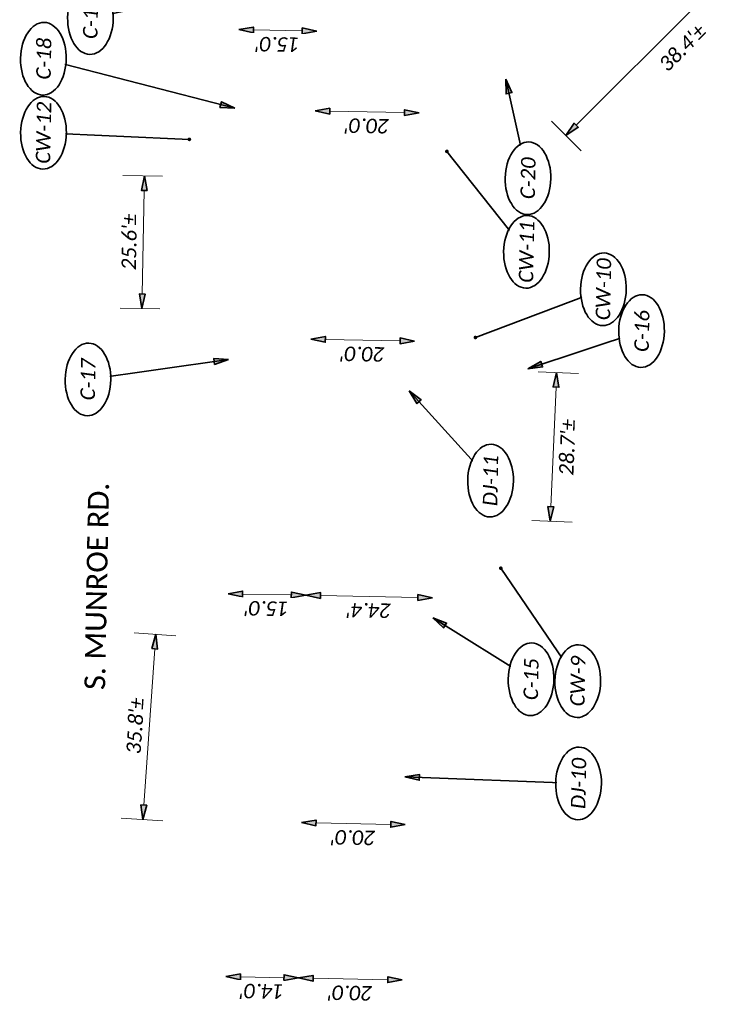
# Model space of a CAD drawing. Header units: feet. Extents: x 1368653 to 2286356, y 514938 to 1180851.
# Tile 5 of 19: x 2267121 to 2267257, y 517873 to 518063. Entities that reach past the tile are written whole.
import ezdxf
from ezdxf.enums import TextEntityAlignment as Align

# ---------------------------------------------------------------- set-up
doc = ezdxf.new("R2010")
doc.units = ezdxf.units.FT
doc.header["$LTSCALE"] = 20
doc.header["$MEASUREMENT"] = 0
doc.set_wipeout_variables(frame=1)
doc.layers.get('0').update_dxf_attribs({"lineweight": 15, "true_color": 0xc2ced6})
doc.layers.get('Defpoints').update_dxf_attribs({"lineweight": 15})
doc.layers.add('TX_P_20', color=7, linetype='Continuous', lineweight=35)
doc.styles.add('P_Slanted - Normal Fixed Spacing', font='calibrii.ttf', dxfattribs={"height": 0.14})
doc.styles.add('P_Slanted - Title', font='calibriz.ttf', dxfattribs={"height": 0.2})
doc.styles.add('Slanted-Normal', font='font31.shx', dxfattribs={"height": 0.14})
doc.dimstyles.new('Dec-1  Slanted', dxfattribs={"dimtxt": 0.14, "dimasz": 0.14, "dimexe": 0.07, "dimexo": 0.07, "dimgap": 0.07, "dimtad": 1, "dimdec": 1, "dimzin": 3, "dimdsep": 46, "dimtxsty": 'Slanted-Normal', "dimblk": 'Dim1', "dimcen": 0, "dimclrd": 95, "dimclre": 95, "dimclrt": 7, "dimadec": 1, "dimazin": 3, "dimtfac": 1, "dimtdec": 1, "dimtix": 1, "dimtofl": 0, "dimtmove": 1, "dimatfit": 3, "dimldrblk": 'Dim1', "dimfxl": 1, "dimtolj": 1, "dimtzin": 0, "dimlwd": -1, "dimlwe": -1, "dimarcsym": 0})
doc.dimstyles.new('P_Dec-1 Masked Slanted', dxfattribs={"dimtxt": 0.14, "dimasz": 0.14, "dimexe": 0.21, "dimexo": 0.21, "dimgap": 0.0625, "dimtad": 1, "dimdec": 1, "dimzin": 3, "dimdsep": 46, "dimtxsty": 'P_Slanted - Normal Fixed Spacing', "dimblk": 'Dim1', "dimcen": 0.035, "dimclrd": 95, "dimclre": 95, "dimclrt": 7, "dimaunit": 1, "dimadec": 3, "dimazin": 2, "dimtfac": 1, "dimtdec": 1, "dimtix": 1, "dimtmove": 1, "dimatfit": 3, "dimldrblk": 'Dim1', "dimfxl": 1, "dimtfill": 1, "dimtolj": 1, "dimtzin": 0, "dimlwd": 15, "dimlwe": 15, "dimarcsym": 0})

# ---------------------------------------------------------------- blocks, each defined once
blk = doc.blocks.new('Dim1')
h = blk.add_hatch(color=4)
h.dxf.hatch_style = 1
h.paths.add_polyline_path([(0, 0), (-1, -0.2), (-1, 0.2)])
at = {"color": 4}
blk.add_lwpolyline([(0, 0), (-1, -0.2), (-1, 0.2), (0, 0)], dxfattribs=at)
blk = doc.blocks.new('*D1312')
at = {"layer": 'Defpoints', "color": 0, "transparency": 16777216}
for p in [(2267161.02, 517878.22), (2267175.02, 517877.95), (2267175.02, 517877.95)]:
    blk.add_point(p, dxfattribs=at)
at = {"layer": 'TX_P_20', "color": 95, "linetype": 'Continuous', "lineweight": 15, "transparency": 16777216}
blk.add_line((2267163.82, 517878.17), (2267172.22, 517878), dxfattribs=at)
at = {"layer": 'TX_P_20', "color": 95, "lineweight": 15, "transparency": 16777216, "xscale": 2.8, "yscale": 2.8, "zscale": 2.8}
for p, rotation in [((2267161.02, 517878.22), 178.8970272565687), ((2267175.02, 517877.95), 358.8970272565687)]:
    blk.add_blockref('Dim1', p, dxfattribs=dict(at, rotation=rotation))
at = {"layer": 'TX_P_20', "color": 7, "transparency": 16777216, "insert": (2267167.97, 517875.4), "char_height": 2.8, "attachment_point": 5, "rotation": 178.897, "style": 'P_Slanted - Normal Fixed Spacing', "bg_fill": 3, "box_fill_scale": 1.25, "bg_fill_color": 256, "bg_fill_true_color": 13158600, "bg_fill_transparency": 0}
blk.add_mtext("\\A1;14.0'", dxfattribs=at)
blk = doc.blocks.new('*D1313')
at = {"layer": 'Defpoints', "color": 0, "transparency": 16777216}
for p in [(2267175.02, 517877.95), (2267195.01, 517877.57), (2267195.01, 517877.57)]:
    blk.add_point(p, dxfattribs=at)
at = {"layer": 'TX_P_20', "color": 95, "linetype": 'Continuous', "lineweight": 15, "transparency": 16777216}
blk.add_line((2267177.82, 517877.9), (2267192.21, 517877.62), dxfattribs=at)
at = {"layer": 'TX_P_20', "color": 95, "lineweight": 15, "transparency": 16777216, "xscale": 2.8, "yscale": 2.8, "zscale": 2.8}
for p, rotation in [((2267175.02, 517877.95), 178.8970272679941), ((2267195.01, 517877.57), 358.8970272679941)]:
    blk.add_blockref('Dim1', p, dxfattribs=dict(at, rotation=rotation))
at = {"layer": 'TX_P_20', "color": 7, "transparency": 16777216, "insert": (2267184.96, 517875.07), "char_height": 2.8, "attachment_point": 5, "rotation": 178.897, "style": 'P_Slanted - Normal Fixed Spacing', "bg_fill": 3, "box_fill_scale": 1.25, "bg_fill_color": 256, "bg_fill_true_color": 13158600, "bg_fill_transparency": 0}
blk.add_mtext("\\A1;20.0'", dxfattribs=at)
blk = doc.blocks.new('*D1320')
at = {"layer": 'Defpoints', "color": 0, "transparency": 16777216}
for p in [(2267175.59, 517907.88), (2267175.59, 517907.88), (2267195.59, 517907.5)]:
    blk.add_point(p, dxfattribs=at)
at = {"layer": 'TX_P_20', "color": 95, "linetype": 'Continuous', "lineweight": 15, "transparency": 16777216}
blk.add_line((2267192.79, 517907.55), (2267178.39, 517907.83), dxfattribs=at)
at = {"layer": 'TX_P_20', "color": 95, "lineweight": 15, "transparency": 16777216, "xscale": 2.8, "yscale": 2.8, "zscale": 2.8}
for p, rotation in [((2267175.59, 517907.88), 178.8970272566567), ((2267195.59, 517907.5), 358.8970272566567)]:
    blk.add_blockref('Dim1', p, dxfattribs=dict(at, rotation=rotation))
at = {"layer": 'TX_P_20', "color": 7, "transparency": 16777216, "insert": (2267185.54, 517905.01), "char_height": 2.8, "attachment_point": 5, "rotation": 178.897, "style": 'P_Slanted - Normal Fixed Spacing', "bg_fill": 3, "box_fill_scale": 1.25, "bg_fill_color": 256, "bg_fill_true_color": 13158600, "bg_fill_transparency": 0}
blk.add_mtext("\\A1;20.0'", dxfattribs=at)
blk = doc.blocks.new('*D1321')
at = {"layer": 'Defpoints', "color": 0, "transparency": 16777216}
for p in [(2267176.44, 517951.68), (2267176.44, 517951.68), (2267200.82, 517951.21)]:
    blk.add_point(p, dxfattribs=at)
at = {"layer": 'TX_P_20', "color": 95, "linetype": 'Continuous', "lineweight": 15, "transparency": 16777216}
blk.add_line((2267198.02, 517951.27), (2267179.24, 517951.63), dxfattribs=at)
at = {"layer": 'TX_P_20', "color": 95, "lineweight": 15, "transparency": 16777216, "xscale": 2.8, "yscale": 2.8, "zscale": 2.8}
for p, rotation in [((2267176.44, 517951.68), 178.897027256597), ((2267200.82, 517951.21), 358.897027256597)]:
    blk.add_blockref('Dim1', p, dxfattribs=dict(at, rotation=rotation))
at = {"layer": 'TX_P_20', "color": 7, "transparency": 16777216, "insert": (2267188.57, 517948.78), "char_height": 2.8, "attachment_point": 5, "rotation": 178.897, "style": 'P_Slanted - Normal Fixed Spacing', "bg_fill": 3, "box_fill_scale": 1.25, "bg_fill_color": 256, "bg_fill_true_color": 13158600, "bg_fill_transparency": 0}
blk.add_mtext("\\A1;24.4'", dxfattribs=at)
blk = doc.blocks.new('*D1324')
at = {"layer": 'Defpoints', "color": 0, "transparency": 16777216}
for p in [(2267178.23, 518045), (2267178.23, 518045), (2267198.23, 518044.62)]:
    blk.add_point(p, dxfattribs=at)
at = {"layer": 'TX_P_20', "color": 95, "linetype": 'Continuous', "lineweight": 15, "transparency": 16777216}
blk.add_line((2267195.43, 518044.67), (2267181.03, 518044.95), dxfattribs=at)
at = {"layer": 'TX_P_20', "color": 95, "lineweight": 15, "transparency": 16777216, "xscale": 2.8, "yscale": 2.8, "zscale": 2.8}
for p, rotation in [((2267178.23, 518045), 178.8970272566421), ((2267198.23, 518044.62), 358.8970272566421)]:
    blk.add_blockref('Dim1', p, dxfattribs=dict(at, rotation=rotation))
at = {"layer": 'TX_P_20', "color": 7, "transparency": 16777216, "insert": (2267188.18, 518042.12), "char_height": 2.8, "attachment_point": 5, "rotation": 178.897, "style": 'P_Slanted - Normal Fixed Spacing', "bg_fill": 3, "box_fill_scale": 1.25, "bg_fill_color": 256, "bg_fill_true_color": 13158600, "bg_fill_transparency": 0}
blk.add_mtext("\\A1;20.0'", dxfattribs=at)
blk = doc.blocks.new('*D1325')
at = {"layer": 'Defpoints', "color": 0, "transparency": 16777216}
for p in [(2267177.39, 518001.04), (2267177.39, 518001.04), (2267197.38, 518000.65)]:
    blk.add_point(p, dxfattribs=at)
at = {"layer": 'TX_P_20', "color": 95, "linetype": 'Continuous', "lineweight": 15, "transparency": 16777216}
blk.add_line((2267194.58, 518000.71), (2267180.19, 518000.98), dxfattribs=at)
at = {"layer": 'TX_P_20', "color": 95, "lineweight": 15, "transparency": 16777216, "xscale": 2.8, "yscale": 2.8, "zscale": 2.8}
for p, rotation in [((2267177.39, 518001.04), 178.8970272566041), ((2267197.38, 518000.65), 358.8970272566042)]:
    blk.add_blockref('Dim1', p, dxfattribs=dict(at, rotation=rotation))
at = {"layer": 'TX_P_20', "color": 7, "transparency": 16777216, "insert": (2267187.33, 517998.16), "char_height": 2.8, "attachment_point": 5, "rotation": 178.897, "style": 'P_Slanted - Normal Fixed Spacing', "bg_fill": 3, "box_fill_scale": 1.25, "bg_fill_color": 256, "bg_fill_true_color": 13158600, "bg_fill_transparency": 0}
blk.add_mtext("\\A1;20.0'", dxfattribs=at)
blk = doc.blocks.new('*D1326')
at = {"layer": 'Defpoints', "color": 0, "transparency": 16777216}
for p in [(2267163.53, 518060.65), (2267178.53, 518060.36), (2267178.53, 518060.36)]:
    blk.add_point(p, dxfattribs=at)
at = {"layer": 'TX_P_20', "color": 95, "linetype": 'Continuous', "lineweight": 15, "transparency": 16777216}
blk.add_line((2267166.33, 518060.6), (2267175.73, 518060.41), dxfattribs=at)
at = {"layer": 'TX_P_20', "color": 95, "lineweight": 15, "transparency": 16777216, "xscale": 2.8, "yscale": 2.8, "zscale": 2.8}
for p, rotation in [((2267163.53, 518060.65), 178.8970272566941), ((2267178.53, 518060.36), 358.8970272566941)]:
    blk.add_blockref('Dim1', p, dxfattribs=dict(at, rotation=rotation))
at = {"layer": 'TX_P_20', "color": 7, "transparency": 16777216, "insert": (2267170.98, 518057.82), "char_height": 2.8, "attachment_point": 5, "rotation": 178.897, "style": 'P_Slanted - Normal Fixed Spacing', "bg_fill": 3, "box_fill_scale": 1.25, "bg_fill_color": 256, "bg_fill_true_color": 13158600, "bg_fill_transparency": 0}
blk.add_mtext("\\A1;15.0'", dxfattribs=at)
blk = doc.blocks.new('*D1327')
at = {"layer": 'Defpoints', "color": 0, "transparency": 16777216}
for p in [(2267161.44, 517951.97), (2267161.44, 517951.97), (2267176.44, 517951.68)]:
    blk.add_point(p, dxfattribs=at)
at = {"layer": 'TX_P_20', "color": 95, "linetype": 'Continuous', "lineweight": 15, "transparency": 16777216}
blk.add_line((2267173.64, 517951.74), (2267164.24, 517951.92), dxfattribs=at)
at = {"layer": 'TX_P_20', "color": 95, "lineweight": 15, "transparency": 16777216, "xscale": 2.8, "yscale": 2.8, "zscale": 2.8}
for p, rotation in [((2267161.44, 517951.97), 178.8970272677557), ((2267176.44, 517951.68), 358.8970272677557)]:
    blk.add_blockref('Dim1', p, dxfattribs=dict(at, rotation=rotation))
at = {"layer": 'TX_P_20', "color": 7, "transparency": 16777216, "insert": (2267168.89, 517949.14), "char_height": 2.8, "attachment_point": 5, "rotation": 178.897, "style": 'P_Slanted - Normal Fixed Spacing', "bg_fill": 3, "box_fill_scale": 1.25, "bg_fill_color": 256, "bg_fill_true_color": 13158600, "bg_fill_transparency": 0}
blk.add_mtext("\\A1;15.0'", dxfattribs=at)
blk = doc.blocks.new('*D1330')
at = {"layer": 'Defpoints', "color": 0, "transparency": 16777216}
for p in [(2267249.49, 518071.57), (2267253.68, 518067.37), (2267222.32, 518044.46)]:
    blk.add_point(p, dxfattribs=at)
at = {"layer": 'TX_P_20', "color": 95, "linetype": 'Continuous', "lineweight": 15, "transparency": 16777216}
for p, q in [((2267250.9, 518070.16), (2267256.65, 518064.39)), ((2267228.5, 518042.23), (2267251.7, 518065.39)), ((2267223.73, 518043.04), (2267229.48, 518037.28))]:
    blk.add_line(p, q, dxfattribs=at)
at = {"layer": 'TX_P_20', "color": 95, "lineweight": 15, "transparency": 16777216, "xscale": 2.8, "yscale": 2.8, "zscale": 2.8}
for p, rotation in [((2267253.68, 518067.37), 44.94311113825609), ((2267226.52, 518040.25), 224.943111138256)]:
    blk.add_blockref('Dim1', p, dxfattribs=dict(at, rotation=rotation))
at = {"layer": 'TX_P_20', "color": 7, "transparency": 16777216, "insert": (2267248.98, 518057.18), "char_height": 2.8, "attachment_point": 5, "rotation": 44.9431, "style": 'P_Slanted - Normal Fixed Spacing', "bg_fill": 3, "box_fill_scale": 1.25, "bg_fill_color": 256, "bg_fill_true_color": 13158600, "bg_fill_transparency": 0}
blk.add_mtext("\\A1;38.4'%%P", dxfattribs=at)
blk = doc.blocks.new('*D1332')
at = {"layer": 'Defpoints', "color": 0, "transparency": 16777216}
for p in [(2267147.52, 517944.16), (2267153.38, 517943.75), (2267150.87, 517908.06)]:
    blk.add_point(p, dxfattribs=at)
at = {"layer": 'TX_P_20', "color": 95, "linetype": 'Continuous', "lineweight": 15, "transparency": 16777216}
for p, q in [((2267151.38, 517943.89), (2267143.33, 517944.46)), ((2267145.21, 517911.26), (2267147.33, 517941.37)), ((2267148.87, 517908.2), (2267140.82, 517908.77))]:
    blk.add_line(p, q, dxfattribs=at)
at = {"layer": 'TX_P_20', "color": 95, "lineweight": 15, "transparency": 16777216, "xscale": 2.8, "yscale": 2.8, "zscale": 2.8}
for p, rotation in [((2267147.52, 517944.16), 85.98044625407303), ((2267145.01, 517908.47), 265.980446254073)]:
    blk.add_blockref('Dim1', p, dxfattribs=dict(at, rotation=rotation))
at = {"layer": 'TX_P_20', "color": 7, "transparency": 16777216, "insert": (2267143.59, 517926.51), "char_height": 2.8, "attachment_point": 5, "rotation": 85.9804, "style": 'P_Slanted - Normal Fixed Spacing', "bg_fill": 3, "box_fill_scale": 1.25, "bg_fill_color": 256, "bg_fill_true_color": 13158600, "bg_fill_transparency": 0}
blk.add_mtext("\\A1;35.8'%%P", dxfattribs=at)
blk = doc.blocks.new('*D1333')
at = {"layer": 'Defpoints', "color": 0, "transparency": 16777216}
for p in [(2267145.35, 518032.48), (2267150.82, 518032.38), (2267150.33, 518006.81)]:
    blk.add_point(p, dxfattribs=at)
at = {"layer": 'TX_P_20', "color": 95, "linetype": 'Continuous', "lineweight": 15, "transparency": 16777216}
for p, q in [((2267148.82, 518032.42), (2267141.15, 518032.56)), ((2267144.91, 518009.72), (2267145.29, 518029.68)), ((2267148.33, 518006.85), (2267140.66, 518007))]:
    blk.add_line(p, q, dxfattribs=at)
at = {"layer": 'TX_P_20', "color": 95, "lineweight": 15, "transparency": 16777216, "xscale": 2.8, "yscale": 2.8, "zscale": 2.8}
for p, rotation in [((2267145.35, 518032.48), 88.89702726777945), ((2267144.86, 518006.92), 268.8970272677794)]:
    blk.add_blockref('Dim1', p, dxfattribs=dict(at, rotation=rotation))
at = {"layer": 'TX_P_20', "color": 7, "transparency": 16777216, "insert": (2267142.42, 518019.75), "char_height": 2.8, "attachment_point": 5, "rotation": 88.897, "style": 'P_Slanted - Normal Fixed Spacing', "bg_fill": 3, "box_fill_scale": 1.25, "bg_fill_color": 256, "bg_fill_true_color": 13158600, "bg_fill_transparency": 0}
blk.add_mtext("\\A1;25.6'%%P", dxfattribs=at)
blk = doc.blocks.new('*D1334')
at = {"layer": 'Defpoints', "color": 0, "transparency": 16777216}
for p in [(2267219.19, 517994.83), (2267224.74, 517994.59), (2267217.96, 517966.19)]:
    blk.add_point(p, dxfattribs=at)
at = {"layer": 'TX_P_20', "color": 95, "linetype": 'Continuous', "lineweight": 15, "transparency": 16777216}
for p, q in [((2267221.18, 517994.75), (2267228.93, 517994.42)), ((2267223.63, 517968.75), (2267224.62, 517991.8)), ((2267219.96, 517966.11), (2267227.71, 517965.78))]:
    blk.add_line(p, q, dxfattribs=at)
at = {"layer": 'TX_P_20', "color": 95, "lineweight": 15, "transparency": 16777216, "xscale": 2.8, "yscale": 2.8, "zscale": 2.8}
for p, rotation in [((2267224.74, 517994.59), 87.54917947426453), ((2267223.51, 517965.96), 267.5491794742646)]:
    blk.add_blockref('Dim1', p, dxfattribs=dict(at, rotation=rotation))
at = {"layer": 'TX_P_20', "color": 7, "transparency": 16777216, "insert": (2267226.81, 517980.16), "char_height": 2.8, "attachment_point": 5, "rotation": 87.5492, "style": 'P_Slanted - Normal Fixed Spacing', "bg_fill": 3, "box_fill_scale": 1.25, "bg_fill_color": 256, "bg_fill_true_color": 13158600, "bg_fill_transparency": 0}
blk.add_mtext("\\A1;28.7'%%P", dxfattribs=at)
blk = doc.blocks.new('*U1402')
at = {"linetype": 'ByBlock', "lineweight": -2}
blk.add_ellipse((-0.0002, 0), major_axis=(-0.35, 0), ratio=0.628571, dxfattribs=at)
for points, override in [([(0.0312, 1.6747), (0, 0)], {"dimscale": 1, "dimgap": 0.07, "dimtad": 0}), ([(-0.1608, 0.0758), (0, 0)], {"dimldrblk": 'DotSmall'}), ([(-0.1185, -0.1149), (0, 0)], {"dimscale": 1, "dimgap": 0.07, "dimtad": 0, "dimldrblk": 'None'})]:
    blk.add_leader(points, dimstyle='Dec-1  Slanted', override=override)
blk.add_wipeout([(0.1223, 0.1955), (0.0658, 0.2055), (-0.0051, 0.2097), (-0.0611, 0.2065), (-0.1174, 0.197), (-0.1725, 0.1806), (-0.2272, 0.1554), (-0.2641, 0.1315), (-0.2961, 0.1028), (-0.3212, 0.0689), (-0.3327, 0.0437), (-0.3384, 0.0217), (-0.3402, 0.0001), (-0.3382, -0.0224), (-0.3323, -0.0446), (-0.3228, -0.0658), (-0.298, -0.101), (-0.2673, -0.1296), (-0.2328, -0.1528), (-0.1783, -0.1786), (-0.1221, -0.1959), (-0.0694, -0.2055), (0, -0.2097), (0.0583, -0.2064), (0.1198, -0.196), (0.1762, -0.1793), (0.2269, -0.156), (0.2631, -0.1322), (0.2971, -0.1007), (0.3209, -0.0677), (0.3321, -0.0431), (0.3378, -0.0218), (0.3398, 0), (0.3378, 0.0218), (0.3319, 0.0438), (0.322, 0.0657), (0.3025, 0.0944), (0.2727, 0.1244), (0.2296, 0.1544), (0.1729, 0.1805)])
at = {"style": 'P_Slanted - Normal Fixed Spacing'}
blk.add_attdef('D-000', text='', height=0.14, dxfattribs=at).set_placement((0, 0), align=Align.MIDDLE)
blk = doc.blocks.new('*U1406')
at = {"linetype": 'ByBlock', "lineweight": -2}
blk.add_ellipse((-0.0002, 0), major_axis=(-0.35, 0), ratio=0.628571, dxfattribs=at)
for points, override in [([(1.073, 0.7622), (0, 0)], {"dimldrblk": 'DotSmall'}), ([(-0.1185, -0.1149), (0, 0)], {"dimscale": 1, "dimgap": 0.07, "dimtad": 0, "dimldrblk": 'None'}), ([(0.0891, -0.0969), (0, 0)], {"dimscale": 1, "dimgap": 0.07, "dimtad": 0})]:
    blk.add_leader(points, dimstyle='Dec-1  Slanted', override=override)
blk.add_wipeout([(0.1223, 0.1955), (0.0658, 0.2055), (-0.0051, 0.2097), (-0.0611, 0.2065), (-0.1174, 0.197), (-0.1725, 0.1806), (-0.2272, 0.1554), (-0.2641, 0.1315), (-0.2961, 0.1028), (-0.3212, 0.0689), (-0.3327, 0.0437), (-0.3384, 0.0217), (-0.3402, 0.0001), (-0.3382, -0.0224), (-0.3323, -0.0446), (-0.3228, -0.0658), (-0.298, -0.101), (-0.2673, -0.1296), (-0.2328, -0.1528), (-0.1783, -0.1786), (-0.1221, -0.1959), (-0.0694, -0.2055), (0, -0.2097), (0.0583, -0.2064), (0.1198, -0.196), (0.1762, -0.1793), (0.2269, -0.156), (0.2631, -0.1322), (0.2971, -0.1007), (0.3209, -0.0677), (0.3321, -0.0431), (0.3378, -0.0218), (0.3398, 0), (0.3378, 0.0218), (0.3319, 0.0438), (0.322, 0.0657), (0.3025, 0.0944), (0.2727, 0.1244), (0.2296, 0.1544), (0.1729, 0.1805)])
at = {"style": 'P_Slanted - Normal Fixed Spacing'}
blk.add_attdef('D-000', text='', height=0.14, dxfattribs=at).set_placement((0, 0), align=Align.MIDDLE)
blk = doc.blocks.new('*U1414')
at = {"linetype": 'ByBlock', "lineweight": -2}
blk.add_ellipse((-0.0002, 0), major_axis=(-0.35, 0), ratio=0.628571, dxfattribs=at)
for points, override in [([(-0.4884, 1.2234), (0, 0)], {"dimldrblk": 'DotSmall'}), ([(-0.1185, -0.1149), (0, 0)], {"dimscale": 1, "dimgap": 0.07, "dimtad": 0, "dimldrblk": 'None'}), ([(0.0891, -0.0969), (0, 0)], {"dimscale": 1, "dimgap": 0.07, "dimtad": 0})]:
    blk.add_leader(points, dimstyle='Dec-1  Slanted', override=override)
blk.add_wipeout([(0.1223, 0.1955), (0.0658, 0.2055), (-0.0051, 0.2097), (-0.0611, 0.2065), (-0.1174, 0.197), (-0.1725, 0.1806), (-0.2272, 0.1554), (-0.2641, 0.1315), (-0.2961, 0.1028), (-0.3212, 0.0689), (-0.3327, 0.0437), (-0.3384, 0.0217), (-0.3402, 0.0001), (-0.3382, -0.0224), (-0.3323, -0.0446), (-0.3228, -0.0658), (-0.298, -0.101), (-0.2673, -0.1296), (-0.2328, -0.1528), (-0.1783, -0.1786), (-0.1221, -0.1959), (-0.0694, -0.2055), (0, -0.2097), (0.0583, -0.2064), (0.1198, -0.196), (0.1762, -0.1793), (0.2269, -0.156), (0.2631, -0.1322), (0.2971, -0.1007), (0.3209, -0.0677), (0.3321, -0.0431), (0.3378, -0.0218), (0.3398, 0), (0.3378, 0.0218), (0.3319, 0.0438), (0.322, 0.0657), (0.3025, 0.0944), (0.2727, 0.1244), (0.2296, 0.1544), (0.1729, 0.1805)])
at = {"style": 'P_Slanted - Normal Fixed Spacing'}
blk.add_attdef('D-000', text='', height=0.14, dxfattribs=at).set_placement((0, 0), align=Align.MIDDLE)
blk = doc.blocks.new('*U1415')
at = {"linetype": 'ByBlock', "lineweight": -2}
blk.add_ellipse((-0.0002, 0), major_axis=(-0.35, 0), ratio=0.628571, dxfattribs=at)
for points, override in [([(0.9526, 0.7852), (0, 0)], {"dimldrblk": 'DotSmall'}), ([(-0.1185, -0.1149), (0, 0)], {"dimscale": 1, "dimgap": 0.07, "dimtad": 0, "dimldrblk": 'None'}), ([(0.0891, -0.0969), (0, 0)], {"dimscale": 1, "dimgap": 0.07, "dimtad": 0})]:
    blk.add_leader(points, dimstyle='Dec-1  Slanted', override=override)
blk.add_wipeout([(0.1223, 0.1955), (0.0658, 0.2055), (-0.0051, 0.2097), (-0.0611, 0.2065), (-0.1174, 0.197), (-0.1725, 0.1806), (-0.2272, 0.1554), (-0.2641, 0.1315), (-0.2961, 0.1028), (-0.3212, 0.0689), (-0.3327, 0.0437), (-0.3384, 0.0217), (-0.3402, 0.0001), (-0.3382, -0.0224), (-0.3323, -0.0446), (-0.3228, -0.0658), (-0.298, -0.101), (-0.2673, -0.1296), (-0.2328, -0.1528), (-0.1783, -0.1786), (-0.1221, -0.1959), (-0.0694, -0.2055), (0, -0.2097), (0.0583, -0.2064), (0.1198, -0.196), (0.1762, -0.1793), (0.2269, -0.156), (0.2631, -0.1322), (0.2971, -0.1007), (0.3209, -0.0677), (0.3321, -0.0431), (0.3378, -0.0218), (0.3398, 0), (0.3378, 0.0218), (0.3319, 0.0438), (0.322, 0.0657), (0.3025, 0.0944), (0.2727, 0.1244), (0.2296, 0.1544), (0.1729, 0.1805)])
at = {"style": 'P_Slanted - Normal Fixed Spacing'}
blk.add_attdef('D-000', text='', height=0.14, dxfattribs=at).set_placement((0, 0), align=Align.MIDDLE)
blk = doc.blocks.new('*U1416')
at = {"linetype": 'ByBlock', "lineweight": -2}
blk.add_ellipse((-0.0002, 0), major_axis=(-0.35, 0), ratio=0.628571, dxfattribs=at)
for points, override in [([(-0.1185, -0.1149), (0, 0)], {"dimscale": 1, "dimgap": 0.07, "dimtad": 0, "dimldrblk": 'None'}), ([(-0.0363, -1.406), (0, 0)], {"dimldrblk": 'DotSmall'}), ([(0.0891, -0.0969), (0, 0)], {"dimscale": 1, "dimgap": 0.07, "dimtad": 0})]:
    blk.add_leader(points, dimstyle='Dec-1  Slanted', override=override)
blk.add_wipeout([(0.1223, 0.1955), (0.0658, 0.2055), (-0.0051, 0.2097), (-0.0611, 0.2065), (-0.1174, 0.197), (-0.1725, 0.1806), (-0.2272, 0.1554), (-0.2641, 0.1315), (-0.2961, 0.1028), (-0.3212, 0.0689), (-0.3327, 0.0437), (-0.3384, 0.0217), (-0.3402, 0.0001), (-0.3382, -0.0224), (-0.3323, -0.0446), (-0.3228, -0.0658), (-0.298, -0.101), (-0.2673, -0.1296), (-0.2328, -0.1528), (-0.1783, -0.1786), (-0.1221, -0.1959), (-0.0694, -0.2055), (0, -0.2097), (0.0583, -0.2064), (0.1198, -0.196), (0.1762, -0.1793), (0.2269, -0.156), (0.2631, -0.1322), (0.2971, -0.1007), (0.3209, -0.0677), (0.3321, -0.0431), (0.3378, -0.0218), (0.3398, 0), (0.3378, 0.0218), (0.3319, 0.0438), (0.322, 0.0657), (0.3025, 0.0944), (0.2727, 0.1244), (0.2296, 0.1544), (0.1729, 0.1805)])
at = {"style": 'P_Slanted - Normal Fixed Spacing'}
blk.add_attdef('D-000', text='', height=0.14, dxfattribs=at).set_placement((0, 0), align=Align.MIDDLE)
blk = doc.blocks.new('*U1419')
at = {"linetype": 'ByBlock', "lineweight": -2}
blk.add_ellipse((-0.0002, 0), major_axis=(-0.35, 0), ratio=0.628571, dxfattribs=at)
for points, override in [([(0.8493, 0.7998), (0, 0)], {"dimscale": 1, "dimgap": 0.07, "dimtad": 0}), ([(-0.1608, 0.0758), (0, 0)], {"dimldrblk": 'DotSmall'}), ([(-0.1185, -0.1149), (0, 0)], {"dimscale": 1, "dimgap": 0.07, "dimtad": 0, "dimldrblk": 'None'})]:
    blk.add_leader(points, dimstyle='Dec-1  Slanted', override=override)
blk.add_wipeout([(0.1223, 0.1955), (0.0658, 0.2055), (-0.0051, 0.2097), (-0.0611, 0.2065), (-0.1174, 0.197), (-0.1725, 0.1806), (-0.2272, 0.1554), (-0.2641, 0.1315), (-0.2961, 0.1028), (-0.3212, 0.0689), (-0.3327, 0.0437), (-0.3384, 0.0217), (-0.3402, 0.0001), (-0.3382, -0.0224), (-0.3323, -0.0446), (-0.3228, -0.0658), (-0.298, -0.101), (-0.2673, -0.1296), (-0.2328, -0.1528), (-0.1783, -0.1786), (-0.1221, -0.1959), (-0.0694, -0.2055), (0, -0.2097), (0.0583, -0.2064), (0.1198, -0.196), (0.1762, -0.1793), (0.2269, -0.156), (0.2631, -0.1322), (0.2971, -0.1007), (0.3209, -0.0677), (0.3321, -0.0431), (0.3378, -0.0218), (0.3398, 0), (0.3378, 0.0218), (0.3319, 0.0438), (0.322, 0.0657), (0.3025, 0.0944), (0.2727, 0.1244), (0.2296, 0.1544), (0.1729, 0.1805)])
at = {"style": 'P_Slanted - Normal Fixed Spacing'}
blk.add_attdef('D-000', text='', height=0.14, dxfattribs=at).set_placement((0, 0), align=Align.MIDDLE)
blk = doc.blocks.new('*U1461')
at = {"linetype": 'ByBlock', "lineweight": -2}
blk.add_ellipse((-0.0002, 0), major_axis=(-0.35, 0), ratio=0.628571, dxfattribs=at)
for points, override in [([(0.5734, 0.9588), (0, 0)], {"dimscale": 1, "dimgap": 0.07, "dimtad": 0}), ([(-0.1185, -0.1149), (0, 0)], {"dimscale": 1, "dimgap": 0.07, "dimtad": 0, "dimldrblk": 'None'}), ([(0.0628, 0.0774), (0, 0)], {"dimldrblk": 'DotSmall'})]:
    blk.add_leader(points, dimstyle='Dec-1  Slanted', override=override)
blk.add_wipeout([(0.1223, 0.1955), (0.0658, 0.2055), (-0.0051, 0.2097), (-0.0611, 0.2065), (-0.1174, 0.197), (-0.1725, 0.1806), (-0.2272, 0.1554), (-0.2641, 0.1315), (-0.2961, 0.1028), (-0.3212, 0.0689), (-0.3327, 0.0437), (-0.3384, 0.0217), (-0.3402, 0.0001), (-0.3382, -0.0224), (-0.3323, -0.0446), (-0.3228, -0.0658), (-0.298, -0.101), (-0.2673, -0.1296), (-0.2328, -0.1528), (-0.1783, -0.1786), (-0.1221, -0.1959), (-0.0694, -0.2055), (0, -0.2097), (0.0583, -0.2064), (0.1198, -0.196), (0.1762, -0.1793), (0.2269, -0.156), (0.2631, -0.1322), (0.2971, -0.1007), (0.3209, -0.0677), (0.3321, -0.0431), (0.3378, -0.0218), (0.3398, 0), (0.3378, 0.0218), (0.3319, 0.0438), (0.322, 0.0657), (0.3025, 0.0944), (0.2727, 0.1244), (0.2296, 0.1544), (0.1729, 0.1805)])
at = {"style": 'P_Slanted - Normal Fixed Spacing'}
blk.add_attdef('D-000', text='', height=0.14, dxfattribs=at).set_placement((0, 0), align=Align.MIDDLE)
blk = doc.blocks.new('*U1462')
at = {"linetype": 'ByBlock', "lineweight": -2}
blk.add_ellipse((-0.0002, 0), major_axis=(-0.35, 0), ratio=0.628571, dxfattribs=at)
for points, override in [([(-0.3838, 1.0872), (0, 0)], {"dimscale": 1, "dimgap": 0.07, "dimtad": 0}), ([(-0.1185, -0.1149), (0, 0)], {"dimscale": 1, "dimgap": 0.07, "dimtad": 0, "dimldrblk": 'None'}), ([(0.0628, 0.0774), (0, 0)], {"dimldrblk": 'DotSmall'})]:
    blk.add_leader(points, dimstyle='Dec-1  Slanted', override=override)
blk.add_wipeout([(0.1223, 0.1955), (0.0658, 0.2055), (-0.0051, 0.2097), (-0.0611, 0.2065), (-0.1174, 0.197), (-0.1725, 0.1806), (-0.2272, 0.1554), (-0.2641, 0.1315), (-0.2961, 0.1028), (-0.3212, 0.0689), (-0.3327, 0.0437), (-0.3384, 0.0217), (-0.3402, 0.0001), (-0.3382, -0.0224), (-0.3323, -0.0446), (-0.3228, -0.0658), (-0.298, -0.101), (-0.2673, -0.1296), (-0.2328, -0.1528), (-0.1783, -0.1786), (-0.1221, -0.1959), (-0.0694, -0.2055), (0, -0.2097), (0.0583, -0.2064), (0.1198, -0.196), (0.1762, -0.1793), (0.2269, -0.156), (0.2631, -0.1322), (0.2971, -0.1007), (0.3209, -0.0677), (0.3321, -0.0431), (0.3378, -0.0218), (0.3398, 0), (0.3378, 0.0218), (0.3319, 0.0438), (0.322, 0.0657), (0.3025, 0.0944), (0.2727, 0.1244), (0.2296, 0.1544), (0.1729, 0.1805)])
at = {"style": 'P_Slanted - Normal Fixed Spacing'}
blk.add_attdef('D-000', text='', height=0.14, dxfattribs=at).set_placement((0, 0), align=Align.MIDDLE)
blk = doc.blocks.new('*U1463')
at = {"linetype": 'ByBlock', "lineweight": -2}
blk.add_ellipse((-0.0002, 0), major_axis=(-0.35, 0), ratio=0.628571, dxfattribs=at)
for points, override in [([(0.9514, 0.2318), (0, 0)], {"dimscale": 1, "dimgap": 0.07, "dimtad": 0}), ([(-0.1185, -0.1149), (0, 0)], {"dimscale": 1, "dimgap": 0.07, "dimtad": 0, "dimldrblk": 'None'}), ([(0.0628, 0.0774), (0, 0)], {"dimldrblk": 'DotSmall'})]:
    blk.add_leader(points, dimstyle='Dec-1  Slanted', override=override)
blk.add_wipeout([(0.1223, 0.1955), (0.0658, 0.2055), (-0.0051, 0.2097), (-0.0611, 0.2065), (-0.1174, 0.197), (-0.1725, 0.1806), (-0.2272, 0.1554), (-0.2641, 0.1315), (-0.2961, 0.1028), (-0.3212, 0.0689), (-0.3327, 0.0437), (-0.3384, 0.0217), (-0.3402, 0.0001), (-0.3382, -0.0224), (-0.3323, -0.0446), (-0.3228, -0.0658), (-0.298, -0.101), (-0.2673, -0.1296), (-0.2328, -0.1528), (-0.1783, -0.1786), (-0.1221, -0.1959), (-0.0694, -0.2055), (0, -0.2097), (0.0583, -0.2064), (0.1198, -0.196), (0.1762, -0.1793), (0.2269, -0.156), (0.2631, -0.1322), (0.2971, -0.1007), (0.3209, -0.0677), (0.3321, -0.0431), (0.3378, -0.0218), (0.3398, 0), (0.3378, 0.0218), (0.3319, 0.0438), (0.322, 0.0657), (0.3025, 0.0944), (0.2727, 0.1244), (0.2296, 0.1544), (0.1729, 0.1805)])
at = {"style": 'P_Slanted - Normal Fixed Spacing'}
blk.add_attdef('D-000', text='', height=0.14, dxfattribs=at).set_placement((0, 0), align=Align.MIDDLE)
blk = doc.blocks.new('*U1464')
at = {"linetype": 'ByBlock', "lineweight": -2}
blk.add_ellipse((-0.0002, 0), major_axis=(-0.35, 0), ratio=0.628571, dxfattribs=at)
for points, override in [([(-0.4418, -1.8522), (0, 0)], {"dimscale": 1, "dimgap": 0.07, "dimtad": 0}), ([(-0.1185, -0.1149), (0, 0)], {"dimscale": 1, "dimgap": 0.07, "dimtad": 0, "dimldrblk": 'None'}), ([(0.0628, 0.0774), (0, 0)], {"dimldrblk": 'DotSmall'})]:
    blk.add_leader(points, dimstyle='Dec-1  Slanted', override=override)
blk.add_wipeout([(0.1223, 0.1955), (0.0658, 0.2055), (-0.0051, 0.2097), (-0.0611, 0.2065), (-0.1174, 0.197), (-0.1725, 0.1806), (-0.2272, 0.1554), (-0.2641, 0.1315), (-0.2961, 0.1028), (-0.3212, 0.0689), (-0.3327, 0.0437), (-0.3384, 0.0217), (-0.3402, 0.0001), (-0.3382, -0.0224), (-0.3323, -0.0446), (-0.3228, -0.0658), (-0.298, -0.101), (-0.2673, -0.1296), (-0.2328, -0.1528), (-0.1783, -0.1786), (-0.1221, -0.1959), (-0.0694, -0.2055), (0, -0.2097), (0.0583, -0.2064), (0.1198, -0.196), (0.1762, -0.1793), (0.2269, -0.156), (0.2631, -0.1322), (0.2971, -0.1007), (0.3209, -0.0677), (0.3321, -0.0431), (0.3378, -0.0218), (0.3398, 0), (0.3378, 0.0218), (0.3319, 0.0438), (0.322, 0.0657), (0.3025, 0.0944), (0.2727, 0.1244), (0.2296, 0.1544), (0.1729, 0.1805)])
at = {"style": 'P_Slanted - Normal Fixed Spacing'}
blk.add_attdef('D-000', text='', height=0.14, dxfattribs=at).set_placement((0, 0), align=Align.MIDDLE)
blk = doc.blocks.new('*U1465')
at = {"linetype": 'ByBlock', "lineweight": -2}
blk.add_ellipse((-0.0002, 0), major_axis=(-0.35, 0), ratio=0.628571, dxfattribs=at)
for points, override in [([(-0.1185, -0.1149), (0, 0)], {"dimscale": 1, "dimgap": 0.07, "dimtad": 0, "dimldrblk": 'None'}), ([(0.0628, 0.0774), (0, 0)], {"dimldrblk": 'DotSmall'}), ([(0.3164, -1.3579), (0, 0)], {"dimscale": 1, "dimgap": 0.07, "dimtad": 0})]:
    blk.add_leader(points, dimstyle='Dec-1  Slanted', override=override)
blk.add_wipeout([(0.1223, 0.1955), (0.0658, 0.2055), (-0.0051, 0.2097), (-0.0611, 0.2065), (-0.1174, 0.197), (-0.1725, 0.1806), (-0.2272, 0.1554), (-0.2641, 0.1315), (-0.2961, 0.1028), (-0.3212, 0.0689), (-0.3327, 0.0437), (-0.3384, 0.0217), (-0.3402, 0.0001), (-0.3382, -0.0224), (-0.3323, -0.0446), (-0.3228, -0.0658), (-0.298, -0.101), (-0.2673, -0.1296), (-0.2328, -0.1528), (-0.1783, -0.1786), (-0.1221, -0.1959), (-0.0694, -0.2055), (0, -0.2097), (0.0583, -0.2064), (0.1198, -0.196), (0.1762, -0.1793), (0.2269, -0.156), (0.2631, -0.1322), (0.2971, -0.1007), (0.3209, -0.0677), (0.3321, -0.0431), (0.3378, -0.0218), (0.3398, 0), (0.3378, 0.0218), (0.3319, 0.0438), (0.322, 0.0657), (0.3025, 0.0944), (0.2727, 0.1244), (0.2296, 0.1544), (0.1729, 0.1805)])
at = {"style": 'P_Slanted - Normal Fixed Spacing'}
blk.add_attdef('D-000', text='', height=0.14, dxfattribs=at).set_placement((0, 0), align=Align.MIDDLE)
blk = doc.blocks.new('*U1466')
at = {"linetype": 'ByBlock', "lineweight": -2}
blk.add_ellipse((-0.0002, 0), major_axis=(-0.35, 0), ratio=0.628571, dxfattribs=at)
for points, override in [([(-0.1185, -0.1149), (0, 0)], {"dimscale": 1, "dimgap": 0.07, "dimtad": 0, "dimldrblk": 'None'}), ([(0.0628, 0.0774), (0, 0)], {"dimldrblk": 'DotSmall'}), ([(0.2188, -1.3496), (0, 0)], {"dimscale": 1, "dimgap": 0.07, "dimtad": 0})]:
    blk.add_leader(points, dimstyle='Dec-1  Slanted', override=override)
blk.add_wipeout([(0.1223, 0.1955), (0.0658, 0.2055), (-0.0051, 0.2097), (-0.0611, 0.2065), (-0.1174, 0.197), (-0.1725, 0.1806), (-0.2272, 0.1554), (-0.2641, 0.1315), (-0.2961, 0.1028), (-0.3212, 0.0689), (-0.3327, 0.0437), (-0.3384, 0.0217), (-0.3402, 0.0001), (-0.3382, -0.0224), (-0.3323, -0.0446), (-0.3228, -0.0658), (-0.298, -0.101), (-0.2673, -0.1296), (-0.2328, -0.1528), (-0.1783, -0.1786), (-0.1221, -0.1959), (-0.0694, -0.2055), (0, -0.2097), (0.0583, -0.2064), (0.1198, -0.196), (0.1762, -0.1793), (0.2269, -0.156), (0.2631, -0.1322), (0.2971, -0.1007), (0.3209, -0.0677), (0.3321, -0.0431), (0.3378, -0.0218), (0.3398, 0), (0.3378, 0.0218), (0.3319, 0.0438), (0.322, 0.0657), (0.3025, 0.0944), (0.2727, 0.1244), (0.2296, 0.1544), (0.1729, 0.1805)])
at = {"style": 'P_Slanted - Normal Fixed Spacing'}
blk.add_attdef('D-000', text='', height=0.14, dxfattribs=at).set_placement((0, 0), align=Align.MIDDLE)

msp = doc.modelspace()

# ---------------------------------------------------------------- block references
at = {"layer": 'TX_P_20', "xscale": 19.99999999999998, "yscale": 19.99999999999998, "zscale": 19.99999999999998, "rotation": 88.89702725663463}
for name, p, values in [('*U1414', (2267233.74, 518010.64), {'D-000': 'CW-10'}), ('*U1466', (2267134.46, 517993.26), {'D-000': 'C-17'}), ('*U1419', (2267212.01, 517973.77), {'D-000': 'DJ-11'}), ('*U1406', (2267228.81, 517935.14), {'D-000': 'CW-9'})]:
    msp.add_blockref(name, p, dxfattribs=at).add_auto_attribs(values)

# ---------------------------------------------------------------- texts
at = {"layer": 'TX_P_20', "insert": (2267133.75, 517933.49), "char_height": 4, "width": 42, "attachment_point": 1, "rotation": 88.897, "line_spacing_factor": 1.14, "style": 'P_Slanted - Title', "bg_fill": 3, "box_fill_scale": 1.5, "bg_fill_color": 256, "bg_fill_transparency": 0}
msp.add_mtext('S. MUNROE RD.', dxfattribs=at)

# ---------------------------------------------------------------- dimensions: what is measured, and where the dimension line sits
at = {"layer": 'TX_P_20'}
dim = msp.add_linear_dim(base=(2267253.68, 518067.37), p1=(2267222.32, 518044.46), p2=(2267249.49, 518071.57), angle=44.9431, text='<>%%P', dimstyle='P_Dec-1 Masked Slanted', override={"dimexo": 0.1, "dimtad": 4, "dimpost": "'"}, dxfattribs=at)
dim.commit()
dim.dimension.update_dxf_attribs({"geometry": '*D1330', "text_midpoint": (2267247.09, 518059.08), "dimtype": 161})
for p1, p2, picture, middle in [((2267163.53, 518060.65), (2267178.53, 518060.36), '*D1326', (2267170.98, 518057.82)), ((2267198.23, 518044.62), (2267178.23, 518045), '*D1324', (2267188.18, 518042.12)), ((2267197.38, 518000.65), (2267177.39, 518001.04), '*D1325', (2267187.33, 517998.16)), ((2267200.82, 517951.21), (2267176.44, 517951.68), '*D1321', (2267188.57, 517948.78)), ((2267195.59, 517907.5), (2267175.59, 517907.88), '*D1320', (2267185.54, 517905.01)), ((2267161.02, 517878.22), (2267175.02, 517877.95), '*D1312', (2267167.97, 517875.4))]:
    dim = msp.add_aligned_dim(p1=p1, p2=p2, distance=0, dimstyle='P_Dec-1 Masked Slanted', override={"dimtad": 4, "dimpost": "'"}, dxfattribs=at)
    dim.commit()
    dim.dimension.update_dxf_attribs({"geometry": picture, "text_midpoint": middle})
for p1, p2, distance, override, picture, middle in [((2267150.33, 518006.81), (2267150.82, 518032.38), 5.48, {"dimexo": 0.1, "dimpost": "'"}, '*D1333', (2267142.42, 518019.75)), ((2267217.96, 517966.19), (2267219.19, 517994.83), -5.56, {"dimexo": 0.1, "dimtad": 4, "dimpost": "'"}, '*D1334', (2267226.81, 517980.16)), ((2267150.87, 517908.06), (2267153.38, 517943.75), 5.87, {"dimexo": 0.1, "dimpost": "'"}, '*D1332', (2267143.59, 517926.51))]:
    dim = msp.add_aligned_dim(p1=p1, p2=p2, distance=distance, text='<>%%P', dimstyle='P_Dec-1 Masked Slanted', override=override, dxfattribs=at)
    dim.commit()
    dim.dimension.update_dxf_attribs({"geometry": picture, "text_midpoint": middle})

# ---------------------------------------------------------------- next in the draw order: block references
at = {"layer": 'TX_P_20', "xscale": 19.99999999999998, "yscale": 19.99999999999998, "zscale": 19.99999999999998, "rotation": 88.89702725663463}
for name, p, values in [('*U1416', (2267125.89, 518040.78), {'D-000': 'CW-12'}), ('*U1415', (2267218.93, 518017.85), {'D-000': 'CW-11'}), ('*U1461', (2267219.81, 517935.5), {'D-000': 'C-15'}), ('*U1402', (2267228.96, 517915.43), {'D-000': 'DJ-10'})]:
    msp.add_blockref(name, p, dxfattribs=at).add_auto_attribs(values)

# ---------------------------------------------------------------- next in the draw order: dimensions: what is measured, and where the dimension line sits
at = {"layer": 'TX_P_20'}
for p1, p2, picture, middle in [((2267176.44, 517951.68), (2267161.44, 517951.97), '*D1327', (2267168.89, 517949.14)), ((2267175.02, 517877.95), (2267195.01, 517877.57), '*D1313', (2267184.96, 517875.07))]:
    dim = msp.add_aligned_dim(p1=p1, p2=p2, distance=0, dimstyle='P_Dec-1 Masked Slanted', override={"dimtad": 4, "dimpost": "'"}, dxfattribs=at)
    dim.commit()
    dim.dimension.update_dxf_attribs({"geometry": picture, "text_midpoint": middle})

# ---------------------------------------------------------------- next in the draw order: block references
at = {"layer": 'TX_P_20', "xscale": 19.99999999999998, "yscale": 19.99999999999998, "zscale": 19.99999999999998, "rotation": 88.89702725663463}
for name, p, values in [('*U1464', (2267125.87, 518055.05), {'D-000': 'C-18'}), ('*U1463', (2267219.22, 518032.02), {'D-000': 'C-20'}), ('*U1462', (2267241.09, 518002.59), {'D-000': 'C-16'})]:
    msp.add_blockref(name, p, dxfattribs=at).add_auto_attribs(values)

# ---------------------------------------------------------------- next in the draw order: block references
msp.add_blockref('*U1465', (2267134.94, 518062.88), dxfattribs=at).add_auto_attribs({'D-000': 'C-19'})

doc.saveas('drawing.dxf')
